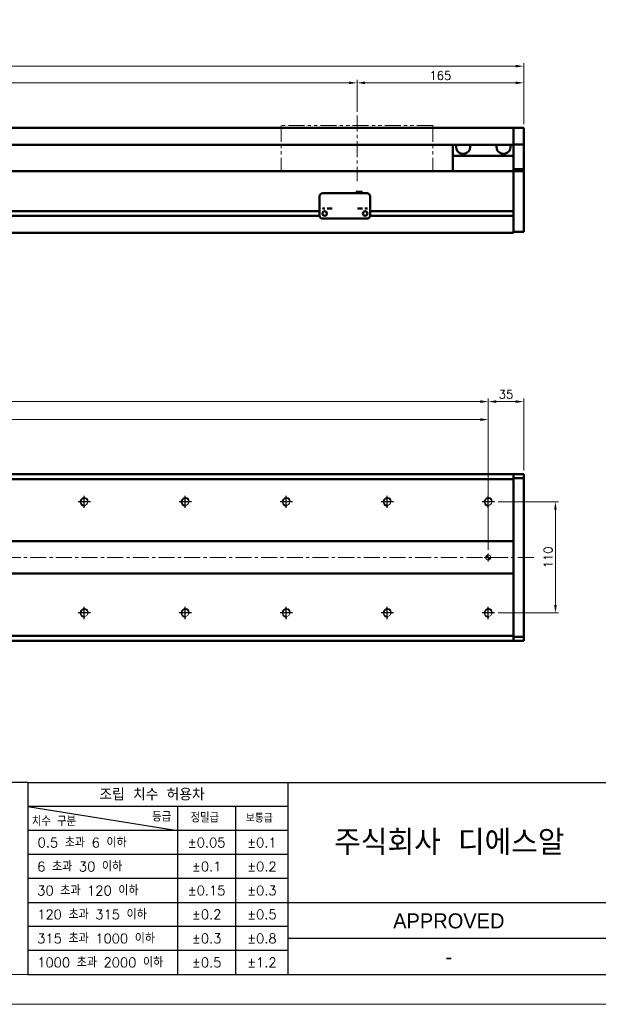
# Model space of a CAD drawing. Header units: millimetres. Extents: x 46891 to 51038, y 6223 to 10291.
# Tile 4 of 6: x 49800 to 50373, y 8529 to 9504. Entities that reach past the tile are written whole.
import ezdxf
from ezdxf.enums import TextEntityAlignment as Align

# ---------------------------------------------------------------- set-up
doc = ezdxf.new("R2010")
doc.units = ezdxf.units.MM
doc.header["$LTSCALE"] = 0.5
doc.linetypes.add('CENTER', pattern=[50.8, 31.75, -6.35, 6.35, -6.35])
doc.linetypes.add('PHANTOM', pattern=[63.5, 31.75, -6.35, 6.35, -6.35, 6.35, -6.35])
doc.layers.get('0').update_dxf_attribs({"lineweight": 20})
doc.layers.add('1', color=1, linetype='CENTER', lineweight=13)
doc.layers.add('외형선(ISO)', color=7, linetype='Continuous', lineweight=50)
for name, color, linetype in [('3', 3, 'Continuous'), ('C', 1, 'CENTER'), ('DIM', 4, 'Continuous')]:
    doc.layers.add(name, color=color, linetype=linetype)
doc.styles.add('ACISOGDT', font='amgdt.shx')
doc.styles.add('DSR TEXT', font='romans.shx', dxfattribs={"bigfont": 'whgtxt.shx'})
doc.styles.get("Standard").update_dxf_attribs({"font": 'romans.shx', "bigfont": 'whgtxt.shx'})
doc.dimstyles.new('DSR', dxfattribs={"dimscale": 2, "dimtxt": 3, "dimasz": 3, "dimexe": 0.5, "dimexo": 0.5, "dimgap": 0.5, "dimtad": 1, "dimdsep": 46, "dimtxsty": 'Standard', "dimcen": 2.5, "dimclrd": 4, "dimclre": 4, "dimclrt": 2, "dimadec": 0, "dimazin": 2, "dimtfac": 1, "dimtmove": 0, "dimatfit": 3, "dimfxl": 0, "dimlwd": -1, "dimlwe": -1, "dimarcsym": 0})

# ---------------------------------------------------------------- blocks, each defined once
blk = doc.blocks.new('A$C13F00394')
at = {"layer": '3'}
for p, q in [((0, 32), (-207.68, 32)), ((0, 32), (202.32, 32)), ((0, 32), (0, 0)), ((43.43, 32), (43.43, 0)), ((0, 28), (25, 24)), ((43.43, 28), (0, 28)), ((25, 28), (25, 0)), ((34.7, 28), (34.7, 0)), ((43.43, 24), (0, 24)), ((43.43, 20), (0, 20)), ((43.43, 16), (0, 16)), ((0, 12), (129.32, 12)), ((43.43, 8), (0, 8)), ((97.32, 6), (43.43, 6)), ((43.43, 4), (0, 4)), ((0, 0), (202.32, 0))]:
    blk.add_line(p, q, dxfattribs=at)
at = {"color": 0, "style": 'DSR TEXT'}
for s, height, p in [('조립 치수 허용차', 2, (11.97, 29.02)), ('치수 구분', 1.5, (0.69, 24.78)), ('등급', 1.5, (20.77, 25.52)), ('정밀급', 1.5, (27.18, 25.37)), ('보통급', 1.3, (36.41, 25.38)), (' 0.5 초과 6 이하', 1.6, (0.56, 21.19)), (' 6 초과 30 이하', 1.6, (0.49, 17.19)), (' 30 초과 120 이하', 1.6, (0.49, 13.19)), (' 120 초과 315 이하', 1.6, (0.49, 9.19)), (' 315 초과 1000 이하', 1.6, (0.49, 5.19)), (' 1000 초과 2000 이하', 1.6, (0.49, 1.19))]:
    blk.add_text(s, height=height, dxfattribs=at).set_placement(p)
at = {"color": 7, "style": 'ACISOGDT'}
blk.add_text('APPROVED', height=2.5, dxfattribs=at).set_placement((70.28, 8.93), align=Align.MIDDLE_CENTER)
at = {"color": 7, "insert": (70.37, 22), "char_height": 4.2, "attachment_point": 5, "style": 'DSR TEXT'}
blk.add_mtext('주식회사 디에스알', dxfattribs=at)
at = {"color": 0, "char_height": 1.6, "attachment_point": 5, "style": 'DSR TEXT'}
for s, insert in [('%%P0.05', (29.85, 22)), ('%%P0.1', (39.07, 22)), ('%%P0.1', (29.85, 18)), ('%%P0.2', (39.07, 18)), ('%%P0.15', (29.85, 14)), ('%%P0.3', (39.07, 14)), ('%%P0.2', (29.85, 10)), ('%%P0.5', (39.07, 10)), ('%%P0.3', (29.85, 6)), ('%%P0.8', (39.07, 6)), ('%%P0.5', (29.85, 2)), ('%%P1.2', (39.07, 2))]:
    blk.add_mtext(s, dxfattribs=dict(at, insert=insert))
blk = doc.blocks.new('A$C1C1952E1')
at = {"color": 1}
blk.add_lwpolyline([(0, 0), (420, 0), (420, 297), (0, 297)], close=True, dxfattribs=at)
at = {"color": 3}
blk.add_lwpolyline([(5, 5), (415, 5), (415, 292), (5, 292)], close=True, dxfattribs=at)
blk = doc.blocks.new('*D82')
at = {"color": 1, "linetype": 'ByBlock'}
for p, q in [((48834.29, 9412.59), (48834.29, 9444.4)), ((48842.09, 9441.4), (50126.49, 9441.4)), ((50134.29, 9412.59), (50134.29, 9444.4))]:
    blk.add_line(p, q, dxfattribs=at)
at = {"color": 1}
for points in [[(48842.09, 9442.7), (48842.09, 9440.1), (48834.29, 9441.4)], [(50126.49, 9442.7), (50126.49, 9440.1), (50134.29, 9441.4)]]:
    blk.add_solid(points, dxfattribs=at)
at = {"layer": 'Defpoints', "color": 0}
for p in [(50134.29, 9441.4), (48834.29, 9408.99), (50134.29, 9408.99)]:
    blk.add_point(p, dxfattribs=at)
at = {"color": 3, "insert": (49484.29, 9448.6), "char_height": 8.4, "attachment_point": 5, "style": 'DSR TEXT'}
blk.add_mtext('STROKE : 1300', dxfattribs=at)
blk = doc.blocks.new('*D83')
at = {"color": 1, "linetype": 'ByBlock'}
for p, q in [((50134.29, 9412.59), (50134.29, 9444.4)), ((50142.09, 9441.4), (50291.49, 9441.4)), ((50299.29, 9400.59), (50299.29, 9444.4))]:
    blk.add_line(p, q, dxfattribs=at)
at = {"color": 1}
for points in [[(50142.09, 9442.7), (50142.09, 9440.1), (50134.29, 9441.4)], [(50291.49, 9442.7), (50291.49, 9440.1), (50299.29, 9441.4)]]:
    blk.add_solid(points, dxfattribs=at)
at = {"layer": 'Defpoints', "color": 0}
for p in [(50299.29, 9441.4), (50134.29, 9408.99), (50299.29, 9396.99)]:
    blk.add_point(p, dxfattribs=at)
at = {"color": 3, "insert": (50216.79, 9448.6), "char_height": 8.4, "attachment_point": 5, "style": 'DSR TEXT'}
blk.add_mtext('165', dxfattribs=at)
blk = doc.blocks.new('*D84')
at = {"color": 1, "linetype": 'ByBlock'}
for p, q in [((48629.29, 9400.59), (48629.29, 9460.89)), ((50291.49, 9457.89), (48637.09, 9457.89)), ((50299.29, 9400.59), (50299.29, 9460.89))]:
    blk.add_line(p, q, dxfattribs=at)
at = {"color": 1}
for points in [[(48637.09, 9459.19), (48637.09, 9456.59), (48629.29, 9457.89)], [(50291.49, 9459.19), (50291.49, 9456.59), (50299.29, 9457.89)]]:
    blk.add_solid(points, dxfattribs=at)
at = {"layer": 'Defpoints', "color": 0}
for p in [(48629.29, 9457.89), (48629.29, 9396.99), (50299.29, 9396.99)]:
    blk.add_point(p, dxfattribs=at)
at = {"color": 3, "insert": (49464.29, 9465.09), "char_height": 8.4, "attachment_point": 5, "style": 'DSR TEXT'}
blk.add_mtext('1670', dxfattribs=at)
blk = doc.blocks.new('A$C33E56CC6')
h = blk.add_hatch()
h.set_pattern_fill('ANSI31', color=256, style=0)
h.set_pattern_definition([(45, (-7065.45672, -6508.5399), (-0.0883883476, 0.0883883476), [])])
h.paths.add_polyline_path([(4, 6.5, 0.414214), (1.5, 4), (4, 4)])
h.paths.add_polyline_path([(6.5, 4), (4, 4), (4, 1.5, 0.414214)])
blk.add_circle((4, 4), 2.5)
at = {"layer": '1'}
for p, q in [((0, 4), (8, 4)), ((4, 0), (4, 8))]:
    blk.add_line(p, q, dxfattribs=at)
blk = doc.blocks.new('tap8')
blk.add_circle((0, 0), 3.4)
at = {"layer": 'C', "color": 1, "linetype": 'CENTER'}
for p, q in [((-6.05, 0), (6.05, 0)), ((0, -6.05), (0, 6.05))]:
    blk.add_line(p, q, dxfattribs=at)
at = {"layer": 'DIM', "color": 3}
blk.add_arc((0, 0), 4, 263.84551, 189.43144, dxfattribs=at)
blk = doc.blocks.new('*D85')
at = {"color": 1, "linetype": 'ByBlock'}
for p, q in [((50273.94, 9026.5), (50333.73, 9026.5)), ((50330.73, 9018.7), (50330.73, 8924.3)), ((50273.94, 8916.5), (50333.73, 8916.5))]:
    blk.add_line(p, q, dxfattribs=at)
at = {"color": 1}
for points in [[(50329.43, 9018.7), (50332.03, 9018.7), (50330.73, 9026.5)], [(50329.43, 8924.3), (50332.03, 8924.3), (50330.73, 8916.5)]]:
    blk.add_solid(points, dxfattribs=at)
at = {"layer": 'Defpoints', "color": 0}
for p in [(50270.34, 9026.5), (50270.34, 8916.5), (50330.73, 8916.5)]:
    blk.add_point(p, dxfattribs=at)
at = {"color": 3, "insert": (50323.53, 8971.5), "char_height": 8.4, "attachment_point": 5, "rotation": 90, "style": 'DSR TEXT'}
blk.add_mtext('110', dxfattribs=at)
blk = doc.blocks.new('*D86')
at = {"color": 1, "linetype": 'ByBlock'}
for p, q in [((48764.29, 8979.1), (48764.29, 9110.92)), ((48772.09, 9107.92), (50256.49, 9107.92)), ((50264.29, 8979.1), (50264.29, 9110.92))]:
    blk.add_line(p, q, dxfattribs=at)
at = {"color": 1}
for points in [[(48772.09, 9109.22), (48772.09, 9106.62), (48764.29, 9107.92)], [(50256.49, 9109.22), (50256.49, 9106.62), (50264.29, 9107.92)]]:
    blk.add_solid(points, dxfattribs=at)
at = {"layer": 'Defpoints', "color": 0}
for p in [(50264.29, 9107.92), (48764.29, 8975.5), (50264.29, 8975.5)]:
    blk.add_point(p, dxfattribs=at)
at = {"color": 3, "insert": (49514.29, 9115.12), "char_height": 8.4, "attachment_point": 5, "style": 'DSR TEXT'}
blk.add_mtext('1500%%P0.02', dxfattribs=at)
blk = doc.blocks.new('*D87')
at = {"color": 1, "linetype": 'ByBlock'}
for p, q in [((50264.29, 9036.15), (50264.29, 9128.74)), ((50272.09, 9125.74), (50291.49, 9125.74)), ((50299.29, 9057.6), (50299.29, 9128.74))]:
    blk.add_line(p, q, dxfattribs=at)
at = {"color": 1}
for points in [[(50272.09, 9127.04), (50272.09, 9124.44), (50264.29, 9125.74)], [(50291.49, 9127.04), (50291.49, 9124.44), (50299.29, 9125.74)]]:
    blk.add_solid(points, dxfattribs=at)
at = {"layer": 'Defpoints', "color": 0}
for p in [(50299.29, 9125.74), (50299.29, 9054), (50264.29, 9032.55)]:
    blk.add_point(p, dxfattribs=at)
at = {"color": 3, "insert": (50281.79, 9132.94), "char_height": 8.4, "attachment_point": 5, "style": 'DSR TEXT'}
blk.add_mtext('35', dxfattribs=at)
blk = doc.blocks.new('*D88')
at = {"color": 1, "linetype": 'ByBlock'}
for p, q in [((48764.29, 9036.15), (48764.29, 9128.74)), ((50256.49, 9125.74), (48772.09, 9125.74)), ((50264.29, 9036.15), (50264.29, 9128.74))]:
    blk.add_line(p, q, dxfattribs=at)
at = {"color": 1}
for points in [[(48772.09, 9127.04), (48772.09, 9124.44), (48764.29, 9125.74)], [(50256.49, 9127.04), (50256.49, 9124.44), (50264.29, 9125.74)]]:
    blk.add_solid(points, dxfattribs=at)
at = {"layer": 'Defpoints', "color": 0}
for p in [(48764.29, 9125.74), (48764.29, 9032.55), (50264.29, 9032.55)]:
    blk.add_point(p, dxfattribs=at)
at = {"color": 3, "insert": (49514.29, 9132.94), "char_height": 8.4, "attachment_point": 5, "style": 'DSR TEXT'}
blk.add_mtext('15X100PITCH=1500', dxfattribs=at)

msp = doc.modelspace()

# ---------------------------------------------------------------- linework, layer by layer
at = {"color": 6, "linetype": 'PHANTOM'}
for p, q in [((50209.29456, 9398.99357), (50059.29456, 9398.99357)), ((50059.29456, 9398.99357), (50059.29456, 9353.99357)), ((50209.29456, 9398.99357), (50209.29456, 9353.99357))]:
    msp.add_line(p, q, dxfattribs=at)
at = {"layer": '1'}
for p, q in [((50134.29456, 9408.99357), (50134.29456, 9343.99357)), ((50309.29456, 8971.50286), (48619.29456, 8971.50286))]:
    msp.add_line(p, q, dxfattribs=at)
at = {"layer": '3'}
msp.add_line((49808.28287, 8558.65502), (51008.40982, 8558.65502), dxfattribs=at)
at = {"layer": '외형선(ISO)'}
for p, q in [((50289.29456, 9396.99357), (48909.29456, 9396.99357)), ((50289.29456, 9396.99357), (50289.29456, 9394.99357)), ((50289.29456, 9396.99357), (50299.29456, 9396.99357)), ((50289.29456, 9394.99357), (50289.29456, 9396.99357)), ((50289.29456, 9393.48085), (50289.29456, 9394.99357)), ((50289.29456, 9394.99357), (50289.29456, 9393.48085)), ((50289.29456, 9392.98187), (50289.29456, 9393.48085)), ((50289.29456, 9393.48085), (50289.29456, 9392.98187)), ((50289.29456, 9392.98187), (50289.29456, 9391.44129)), ((50289.29456, 9391.44129), (50289.29456, 9392.98187)), ((50289.29456, 9391.44129), (50289.29456, 9388.45669)), ((50289.29456, 9388.45669), (50289.29456, 9391.44129)), ((50299.29456, 9394.99357), (50299.29456, 9396.99357)), ((50299.29456, 9394.99357), (50299.29456, 9393.48085)), ((50299.29456, 9393.48085), (50299.29456, 9392.98187)), ((50299.29456, 9391.44129), (50299.29456, 9392.98187)), ((50299.29456, 9388.45669), (50299.29456, 9391.44129)), ((50289.29456, 9379.99357), (48909.29456, 9379.99357)), ((50229.29456, 9379.99357), (50229.29456, 9368.99357)), ((50289.29456, 9380.67925), (50289.29456, 9388.45669)), ((50289.29456, 9388.45669), (50289.29456, 9380.67925)), ((50289.29456, 9380.32027), (50289.29456, 9380.67925)), ((50289.29456, 9355.91663), (50289.29456, 9380.32027)), ((50289.29456, 9380.32027), (50299.29456, 9380.32027)), ((50299.29456, 9388.45669), (50299.29456, 9380.67925)), ((50299.29456, 9380.67925), (50299.29456, 9380.32027)), ((50299.29456, 9380.32027), (50299.29456, 9355.91663)), ((50229.29456, 9368.99357), (50289.29456, 9368.99357)), ((50229.29456, 9353.99357), (50229.29456, 9368.99357)), ((48839.29456, 9353.99357), (50289.29456, 9353.99357)), ((50289.29456, 9353.99357), (50289.29456, 9355.91663)), ((50289.29456, 9355.91663), (50299.29456, 9355.91663)), ((50289.29456, 9350.99357), (50289.29456, 9353.99357)), ((50289.29456, 9353.99357), (50289.29456, 9350.99357)), ((50289.29456, 9353.99357), (50299.29456, 9353.99357)), ((50289.29456, 9350.99357), (50289.29456, 9314.44357)), ((50289.29456, 9299.23621), (50289.29456, 9350.99357)), ((50299.29456, 9355.91663), (50299.29456, 9353.99357)), ((50299.29456, 9350.99357), (50299.29456, 9353.99357)), ((50299.29456, 9350.99357), (50299.29456, 9299.23621)), ((50100.29456, 9331.99377), (50144.29456, 9331.99377)), ((50133.29456, 9333.49376), (50133.29456, 9331.99377)), ((50133.29456, 9333.49376), (50139.29456, 9333.49376)), ((50139.29456, 9333.49376), (50139.29456, 9331.99377)), ((50097.29456, 9318.99377), (50097.29456, 9328.99377)), ((50147.29456, 9328.99377), (50147.29456, 9318.99377)), ((48893.29456, 9314.24357), (50097.29456, 9314.24357)), ((50097.29456, 9318.99377), (50097.29456, 9316.99376)), ((50097.29456, 9316.99373), (50097.29456, 9316.99376)), ((50097.29456, 9316.49373), (50097.29456, 9316.99373)), ((50097.29456, 9309.99373), (50097.29456, 9316.49373)), ((50102.26774, 9314.24357), (50102.32137, 9314.24357)), ((50142.26774, 9314.24357), (50142.32137, 9314.24357)), ((50147.29456, 9316.99376), (50147.29456, 9318.99377)), ((50147.29456, 9316.99376), (50147.29456, 9316.99373)), ((50147.29456, 9316.99373), (50147.29456, 9316.49373)), ((50147.29456, 9316.49373), (50147.29456, 9309.99373)), ((50147.29456, 9314.24357), (50289.29456, 9314.24357)), ((48893.28411, 9309.74357), (50097.305, 9309.74357)), ((50100.29456, 9306.99373), (50144.29456, 9306.99373)), ((50147.28411, 9309.74357), (50289.29456, 9309.74357)), ((50289.29456, 9309.54357), (50289.29456, 9299.23621)), ((48639.29456, 9292.99357), (50289.29456, 9292.99357)), ((50289.29456, 9297.11489), (50289.29456, 9299.23621)), ((50289.29456, 9299.23621), (50289.29456, 9297.11489)), ((50289.29456, 9297.11489), (50289.29456, 9292.99357)), ((50289.29456, 9293.99357), (50289.29456, 9297.11489)), ((50289.29456, 9293.99357), (50299.29456, 9293.99357)), ((50299.29456, 9297.11489), (50299.29456, 9299.23621)), ((50299.29456, 9297.11489), (50299.29456, 9293.99357)), ((48729.29456, 9054.00286), (50289.29456, 9054.00286)), ((48729.29456, 9049.00286), (50289.29456, 9049.00286)), ((50289.29456, 9053.12418), (50289.29456, 9054.00286)), ((50289.29456, 9054.00286), (50289.29456, 9053.12418)), ((50289.29456, 9054.00286), (50299.29456, 9054.00286)), ((50289.29456, 9053.12418), (50289.29456, 9049.00286)), ((50289.29456, 9050.00286), (50289.29456, 9053.12418)), ((50289.29456, 9050.00286), (50299.29456, 9050.00286)), ((50289.29456, 9049.00286), (50289.29456, 8987.50286)), ((50299.29456, 9053.12418), (50299.29456, 9054.00286)), ((50299.29456, 9053.12418), (50299.29456, 9050.00286)), ((50299.29456, 9050.00286), (50299.29456, 8893.00286)), ((50289.29456, 8987.50286), (48729.29456, 8987.50286)), ((50289.29456, 8987.50286), (50289.29456, 8986.64931)), ((50289.29456, 8986.64931), (50289.29456, 8986.29575)), ((50289.29456, 8986.29575), (50289.29456, 8956.70997)), ((50289.29456, 8956.70997), (50289.29456, 8986.29575)), ((48734.29456, 8955.50286), (50289.29456, 8955.50286)), ((50289.29456, 8956.70997), (50289.29456, 8956.35641)), ((50289.29456, 8956.35641), (50289.29456, 8955.50286)), ((50289.29456, 8955.50286), (50289.29456, 8894.00286)), ((50289.29456, 8894.00286), (48734.29456, 8894.00286)), ((50289.29456, 8894.00286), (50289.29456, 8889.88154)), ((50299.29456, 8893.00286), (50289.29456, 8893.00286)), ((50289.29456, 8889.88154), (50289.29456, 8893.00286)), ((50299.29456, 8893.00286), (50299.29456, 8889.88154)), ((48734.29456, 8889.00286), (50289.29456, 8889.00286)), ((50289.29456, 8889.00286), (50289.29456, 8889.88154)), ((50289.29456, 8889.88154), (50289.29456, 8889.00286)), ((50289.29456, 8889.00286), (50299.29456, 8889.00286)), ((50299.29456, 8889.00286), (50299.29456, 8889.88154))]:
    msp.add_line(p, q, dxfattribs=at)
for centre in [(50102.29456, 9311.99373), (50142.29456, 9311.99373)]:
    msp.add_circle(centre, 2.25, dxfattribs=at)
for centre, radius, start, end in [((50239.29456, 9377.99357), 7, 163.3984504, 16.6015496), ((50279.29456, 9377.99357), 7, 163.3984504, 16.6015496), ((50100.29456, 9328.99377), 3, 90, 180), ((50144.29456, 9328.99377), 3, 0, 90), ((50100.29456, 9309.99373), 3, 180, 270), ((50144.29456, 9309.99373), 3, 270, 0)]:
    msp.add_arc(centre, radius, start, end, dxfattribs=at)
for centre, major_axis, start_param, end_param in [((50101.29456, 9316.99375), (-1.2295, 0), 3.138644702, 6.280237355), ((50107.29456, 9316.99375), (-2.5, 0), 3.141534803, 6.283127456), ((50137.29456, 9316.99375), (-2.5, 0), 3.143429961, 6.285022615), ((50143.29456, 9316.99375), (-1.2295, 0), 3.144424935, 6.286017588)]:
    msp.add_ellipse(centre, major_axis=major_axis, ratio=0.00001, start_param=start_param, end_param=end_param, dxfattribs=at)

# ---------------------------------------------------------------- block references
at = {"xscale": 5.931900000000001, "yscale": 5.931900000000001, "zscale": 5.931900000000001}
for name, p in [('A$C1C1952E1', (48546.67132, 8528.99552)), ('A$C13F00394', (49808.28288, 8558.65502))]:
    msp.add_blockref(name, p, dxfattribs=at)
at = {"rotation": 90}
for p in [(49864.29456, 9026.50286), (49964.29456, 9026.50286), (50064.29456, 9026.50286), (50164.29456, 9026.50286), (50264.29456, 9026.50286), (49864.29456, 8916.50286), (49964.29456, 8916.50286), (50064.29456, 8916.50286), (50164.29456, 8916.50286), (50264.29456, 8916.50286)]:
    msp.add_blockref('tap8', p, dxfattribs=at)
msp.add_blockref('A$C33E56CC6', (50260.29455, 8967.50286))

# ---------------------------------------------------------------- texts
at = {"color": 2, "style": 'ACISOGDT'}
msp.add_text('-', height=14.82975, dxfattribs=at).set_placement((50225.19427, 8576.00699), align=Align.MIDDLE_CENTER)

# ---------------------------------------------------------------- dimensions: what is measured, and where the dimension line sits
for base, p1, p2, picture, middle in [((48629.29456, 9457.8928), (50299.29456, 9396.99357), (48629.29456, 9396.99357), '*D84', (49464.29456, 9465.0928)), ((50299.29456, 9441.39998), (50134.29456, 9408.99357), (50299.29456, 9396.99357), '*D83', (50216.79456, 9448.59998)), ((50299.29456, 9125.73918), (50264.29456, 9032.54983), (50299.29456, 9054.00286), '*D87', (50281.79456, 9132.93918))]:
    dim = msp.add_linear_dim(base=base, p1=p1, p2=p2, dimstyle='DSR', override={"dimscale": 3, "dimtxt": 2.8, "dimasz": 2.600136, "dimexe": 1, "dimexo": 1.2, "dimgap": 1, "dimdec": 4, "dimtxsty": 'DSR TEXT', "dimclrd": 1, "dimclre": 1, "dimclrt": 3, "dimtdec": 4, "dimtix": 1})
    dim.commit()
    dim.dimension.update_dxf_attribs({"geometry": picture, "text_midpoint": middle})
for base, p1, p2, text, picture, middle in [((50134.29456, 9441.39998), (48834.29456, 9408.99357), (50134.29456, 9408.99357), 'STROKE : <>', '*D82', (49484.29456, 9448.59998)), ((48764.29456, 9125.73918), (50264.29456, 9032.54983), (48764.29456, 9032.54983), '15X100PITCH=<>', '*D88', (49514.29456, 9132.93918)), ((50264.29456, 9107.92346), (48764.29456, 8975.50286), (50264.29456, 8975.50286), '<>%%P0.02', '*D86', (49514.29456, 9115.12346))]:
    dim = msp.add_linear_dim(base=base, p1=p1, p2=p2, text=text, dimstyle='DSR', override={"dimscale": 3, "dimtxt": 2.8, "dimasz": 2.600136, "dimexe": 1, "dimexo": 1.2, "dimgap": 1, "dimdec": 4, "dimtxsty": 'DSR TEXT', "dimclrd": 1, "dimclre": 1, "dimclrt": 3, "dimtdec": 4, "dimtix": 1})
    dim.commit()
    dim.dimension.update_dxf_attribs({"geometry": picture, "text_midpoint": middle})
dim = msp.add_linear_dim(base=(50330.73352, 8916.50286), p1=(50270.34153, 9026.50286), p2=(50270.34153, 8916.50286), angle=90, dimstyle='DSR', override={"dimscale": 3, "dimtxt": 2.8, "dimasz": 2.600136, "dimexe": 1, "dimexo": 1.2, "dimgap": 1, "dimdec": 4, "dimtxsty": 'DSR TEXT', "dimclrd": 1, "dimclre": 1, "dimclrt": 3, "dimtdec": 4, "dimtix": 1})
dim.commit()
dim.dimension.update_dxf_attribs({"geometry": '*D85', "text_midpoint": (50323.53352, 8971.50286)})

doc.saveas('drawing.dxf')
